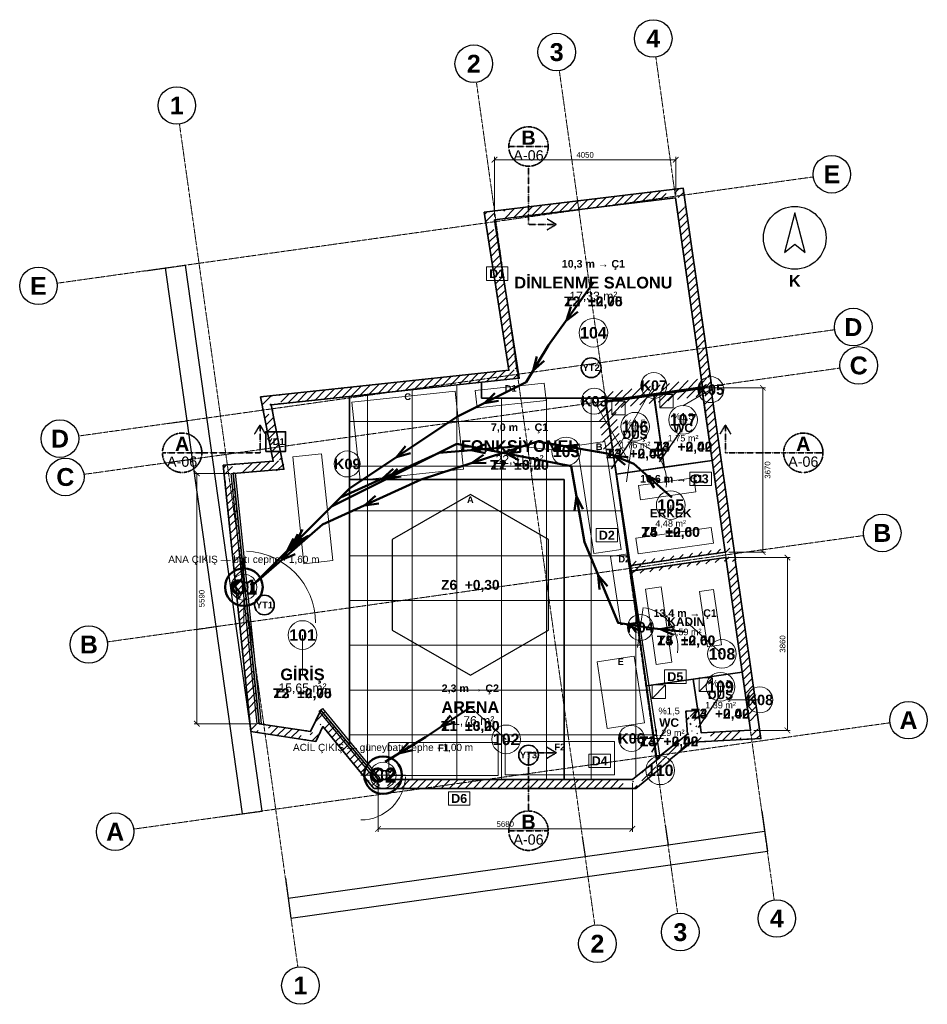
# Model space of a CAD drawing. Header units: millimetres. Extents: x -4770 to 15512, y -5017 to 16972.
import ezdxf
from ezdxf.enums import TextEntityAlignment as Align

# ---------------------------------------------------------------- set-up
doc = ezdxf.new("R2010")
doc.units = ezdxf.units.MM
doc.linetypes.add('DASHDOT', pattern=[3.556, 2.54, -0.508, 0, -0.508])
for name, color, linetype, lineweight in [('A-CEPHE', 5, 'Continuous', 25), ('A-DUVAR-MEVCUT', 8, 'Continuous', 35), ('A-DUVAR-YENI', 1, 'Continuous', 35), ('A-EKIPMAN', 9, 'Continuous', 18), ('A-KAPI', 8, 'Continuous', 18), ('A-KESIT-HAT', 1, 'DASHDOT', 35), ('A-MAHAL', 250, 'Continuous', 18), ('A-MOBILYA', 9, 'Continuous', 18), ('A-TAVAN-KAPAK', 150, 'Continuous', 18), ('A-TAVAN-SINIR', 150, 'Continuous', 25), ('A-TAVAN-YAZI', 150, 'Continuous', 13), ('A-YANGIN-EKIP', 1, 'Continuous', 35), ('A-YANGIN-KACIS', 3, 'Continuous', 50), ('A-YAZI', 7, 'Continuous', 13), ('A-ZEMIN-DERZ', 253, 'Continuous', 13), ('A-ZEMIN-SINIR', 30, 'Continuous', 25), ('A-ZEMIN-YAZI', 30, 'Continuous', 13), ('G-AKS-BALON', 8, 'Continuous', 25), ('G-AKS-HAT', 8, 'DASHDOT', 18), ('G-KUZEY', 7, 'Continuous', 25), ('G-OLCU', 7, 'Continuous', 13), ('G-OLCU-ZINCIR', 7, 'Continuous', 13)]:
    doc.layers.add(name, color=color, linetype=linetype, lineweight=lineweight)
doc.styles.add('GYM', font='arial.ttf')
doc.styles.add('GYM-B', font='arialbd.ttf')
doc.styles.add('OpenSansCondensed-Light', font='OpenSansCondensed-Light.ttf')
doc.dimstyles.new('EZDXF', dxfattribs={"dimtxt": 0.25, "dimasz": 0.175, "dimexe": 0.375, "dimexo": 0.125, "dimgap": 0.1, "dimtad": 1, "dimlfac": 100, "dimzin": 12, "dimdsep": 46, "dimtxsty": 'OpenSansCondensed-Light', "dimblk": 'ARCHTICK', "dimcen": 2.5, "dimazin": 3, "dimtfac": 0.5, "dimtmove": 2, "dimatfit": 3})
doc.dimstyles.new('GYM-50', dxfattribs={"dimscale": 50, "dimtxt": 2.5, "dimasz": 2.5, "dimexe": 1.25, "dimexo": 1.5, "dimgap": 0.9, "dimtad": 1, "dimdec": 0, "dimtxsty": 'GYM', "dimblk": 'ARCHTICK', "dimcen": 2.5, "dimclrd": 7, "dimclre": 7, "dimclrt": 7, "dimazin": 3, "dimtfac": 1, "dimtmove": 0, "dimatfit": 3, "dimlwd": 18, "dimlwe": 13})

# ---------------------------------------------------------------- blocks, each defined once
blk = doc.blocks.new('G_KUZEY')
blk.add_lwpolyline([(0, 560), (-230, -330), (0, -140), (230, -330)], close=True)
blk.add_circle((0, 0), 700)
at = {"style": 'GYM-B'}
blk.add_text('K', height=260, dxfattribs=at).set_placement((0, -960), align=Align.MIDDLE_CENTER)
blk = doc.blocks.new('_ARCHTICK')
at = {"color": 0, "linetype": 'BYBLOCK', "const_width": 0.15}
blk.add_lwpolyline([(-0.5, -0.5), (0.5, 0.5)], dxfattribs=at)

msp = doc.modelspace()

# ---------------------------------------------------------------- hatches: boundary and pattern name
at = {"layer": 'A-DUVAR-MEVCUT'}
h = msp.add_hatch(dxfattribs=at)
h.set_pattern_fill('ANSI31', scale=40)
h.paths.add_polyline_path([(11012, 4959), (11563, 1104), (11760.98784, 1132.29865), (11209.98784, 4987.29865)])
h.paths.add_polyline_path([(11353, 1092.99729), (11563, 1104), (11532.98444, 1314), (11735.01704, 1314), (11773, 1048.25716), (11773, 914.72839), (11377.37373, 894), (11353, 894)])
h.paths.add_polyline_path([(11563, 1104), (10456, 1046), (10466.46442, 846.27395), (11573.46442, 904.27395)])
h.paths.add_polyline_path([(10432.29032, 1256), (10456, 1046), (10666, 1057.00271), (10666, 856.72839), (10278.39157, 836.42009), (10275.47486, 862.25383), (10246, 838.72565), (10246, 1256)])
h.paths.add_polyline_path([(10456, 1046), (10400, 1542), (10201.26266, 1519.56191), (10257.26266, 1023.56191)])
h.paths.add_polyline_path([(10190, 1332), (10190, 1534.60563), (10400, 1542), (10423.70968, 1332)])
h.paths.add_polyline_path([(10400, 1542), (10116, 1532), (10123.03789, 1332.12387), (10407.03789, 1342.12387)])
h.paths.add_polyline_path([(10326, 1322), (10129.89105, 1322), (10116, 1532), (10326, 1539.39437)])
h.paths.add_polyline_path([(10116, 1532), (10150, 1018), (10349.56388, 1031.20072), (10315.56388, 1545.20072)])
h.paths.add_polyline_path([(9940, 850.36842), (10150, 1018), (10136.10895, 1228), (10360, 1228), (10360, 840.69587), (10278.39157, 836.42009), (10275.47486, 862.25383), (10207.50852, 808), (9940, 808)])
h.paths.add_polyline_path([(10150, 1018), (9527.47436, 521.07164), (9652.24609, 364.7642), (10274.77173, 861.69256)])
h.paths.add_polyline_path([(9317.47436, 322.81752), (9531, 498), (9527.47436, 521.07164), (9737.47436, 688.70322), (9737.47436, 408.70048), (9618.47696, 311.07164), (9317.47436, 311.07164)])
h.paths.add_polyline_path([(9527.47436, 521.07164), (9531, 498), (9728.70495, 528.21182), (9725.17931, 551.28346)])
h.paths.add_polyline_path([(9321, 325.71005), (9531, 498), (9527.47436, 521.07164), (9741, 691.51754), (9741, 411.59301), (9590.35551, 288), (9321, 288)])
h.paths.add_polyline_path([(9531, 498), (8924, 0), (9050.85552, -154.62108), (9657.85552, 343.37892)])
h.paths.add_polyline_path([(9134, -86.40699), (8995.54426, -200), (8714, -200), (8714, 0), (8924, 0), (9134, 172.28995)])
h.paths.add_polyline_path([(8924, 0), (3241, 0), (3241, -200), (8924, -200)])
h.paths.add_polyline_path([(3067.59807, 210), (3241, 0), (3451, 0), (3451, -200), (3146.77475, -200), (3031, -59.78993), (3031, 210)])
h.paths.add_polyline_path([(3241, 0), (1957, 1555), (1802.78013, 1427.65703), (3086.78013, -127.34297)])
h.paths.add_polyline_path([(1858.5625, 1345), (1957, 1555), (2130.40193, 1345)])
h.paths.add_polyline_path([(1957, 1555), (1732, 1075), (1913.09179, 990.11322), (2138.09179, 1470.11322)])
h.paths.add_polyline_path([(1522, 904.11387), (1522, 1106.32697), (1732, 1075), (1830.4375, 1285), (1942, 1285), (1942, 1051.78408), (1854.44496, 865), (1784.19936, 865)])
h.paths.add_polyline_path([(1732, 1075), (579, 1247), (549.49132, 1049.18888), (1702.49132, 877.18888)])
h.paths.add_polyline_path([(557.26033, 1457), (579, 1247), (789, 1215.67303), (789, 1037), (631.19936, 1037), (396.03926, 1072.08026), (369, 1333.27294), (369, 1457)])
h.paths.add_polyline_path([(579, 1247), (0, 6840), (-198.93685, 6819.40561), (380.06315, 1226.40561)])
h.paths.add_polyline_path([(210, 6856.82218), (0, 6840), (21.73967, 6630), (-179.32916, 6630), (-210, 6926.27294), (-210, 7023.81848), (116.83741, 7050), (210, 7050)])
h.paths.add_polyline_path([(0, 6840), (1136, 6931), (1120.03003, 7130.36138), (-15.96997, 7039.36138)])
h.paths.add_polyline_path([(1094.75781, 7141), (1136, 6931), (926, 6914.17782), (926, 7141)])
h.paths.add_polyline_path([(1136, 6931), (853, 8372), (656.74886, 8333.45796), (939.74886, 6892.45796)])
h.paths.add_polyline_path([(1063, 8394.4824), (853, 8372), (894.24219, 8162), (690.42172, 8162), (643, 8403.46539), (643, 8550.6605), (935.73101, 8582), (1063, 8582)])
h.paths.add_polyline_path([(853, 8372), (6392, 8965), (6370.70986, 9163.8636), (831.70986, 8570.8636)])
h.paths.add_polyline_path([(6359.19864, 9175), (6392, 8965), (6182, 8942.5176), (6182, 9175)])
h.paths.add_polyline_path([(6392, 8965), (5840, 12499), (5642.39599, 12468.13486), (6194.39599, 8934.13486)])
h.paths.add_polyline_path([(6050, 12524.49073), (5840, 12499), (5872.80136, 12289), (5670.37631, 12289), (5630, 12547.49617), (5630, 12674.9773), (5910.28884, 12709), (6050, 12709)])
h.paths.add_polyline_path([(5840, 12499), (9885, 12990), (9860.90001, 13188.54267), (5815.90001, 12697.54267)])
h.paths.add_polyline_path([(9915.16355, 12780), (9885, 12990), (9675, 12964.50927), (9675, 13165.9773), (9955.28884, 13200), (10056.88905, 13200), (10095, 12934.6698), (10095, 12780)])
h.paths.add_polyline_path([(9885, 12990), (10491, 8771), (10688.96826, 8799.43536), (10082.96826, 13018.43536)])
h.paths.add_polyline_path([(10500.33896, 8561), (10473, 8753), (10281, 8725.32836), (10281, 8741.19293), (10491, 8771), (10460.83645, 8981), (10662.88905, 8981), (10701, 8715.6698), (10701, 8598.80247), (10697.05334, 8598.24229), (10701, 8570.52514), (10701, 8561)])
h.paths.add_polyline_path([(10491, 8771), (8314, 8462), (8342.10598, 8263.98471), (10519.10598, 8572.98471)])
h.paths.add_polyline_path([(8524, 8472.10401), (8329, 8444), (8356.21177, 8252), (8346.09066, 8252), (8314, 8462), (8524, 8491.80707)])
h.paths.add_polyline_path([(8314, 8462), (8485.61987, 7338.92633), (8683.32482, 7369.13815), (8511.70495, 8492.21182)])
h.paths.add_polyline_path([(8455.85699, 7548.92633), (8485.61987, 7338.92633), (8453.52921, 7548.92633)])
h.paths.add_polyline_path([(8485.61987, 7338.92633), (8329, 8444), (8130.97892, 8415.93487), (8287.59879, 7310.8612)])
h.paths.add_polyline_path([(8539, 8474.26586), (8329, 8444), (8358.76288, 8234), (8348.84129, 8234), (8314, 8462), (8539, 8493.93615)])
h.paths.add_polyline_path([(8329, 8444), (10473, 8753), (10444.47015, 8950.95466), (8300.47015, 8641.95466)])
h.paths.add_polyline_path([(10502.90199, 8543), (10473, 8753), (10263, 8722.73414), (10263, 8738.63803), (10491, 8771), (10463.4219, 8963), (10665.4745, 8963), (10683, 8840.98663), (10683, 8543)])
h.paths.add_polyline_path([(10473, 8753), (10996, 5080), (11194.00282, 5108.1937), (10671.00282, 8781.1937)])
h.paths.add_polyline_path([(11024.72088, 4870), (11012, 4959), (10786, 4926.84981), (10786, 5050.16768), (10996, 5080), (10966.09801, 5290), (11168.11534, 5290), (11206, 5023.93814), (11206, 4870)])
h.paths.add_polyline_path([(10996, 5080), (8876.81642, 4778.95156), (8904.94574, 4580.93959), (11024.12932, 4881.98803)])
h.paths.add_polyline_path([(9086.81642, 4685.12827), (8895.31677, 4657.88601), (8876.81642, 4778.95156), (9086.81642, 4808.78389)])
h.paths.add_polyline_path([(8876.81642, 4778.95156), (8895.31677, 4657.88601), (9093.02171, 4688.09783), (9074.52136, 4809.16338)])
h.paths.add_polyline_path([(9105.31677, 4687.76008), (8895.31677, 4657.88601), (8876.81642, 4778.95156), (9105.31677, 4811.41202)])
h.paths.add_polyline_path([(8895.31677, 4657.88601), (11012, 4959), (10983.8321, 5157.00649), (8867.14886, 4855.8925)])
h.paths.add_polyline_path([(11042.01556, 4749), (11012, 4959), (10802, 4929.12593), (10802, 5052.44061), (10996, 5080), (10983.32725, 5169), (11185.34458, 5169), (11222, 4911.57103), (11222, 4910.09728), (11221.04179, 4909.96115), (11222, 4903.25716), (11222, 4749)])

# ---------------------------------------------------------------- linework, layer by layer
at = {"layer": 'A-CEPHE'}
for points in [[(-44.75972, 6835.35588), (44.75972, 6844.64412), (624.75972, 1254.64412), (535.24028, 1245.35588)], [(3274.7883, 28.54425), (3205.2117, -28.54425), (1925.2117, 1531.45575), (1994.7883, 1588.54425)]]:
    msp.add_lwpolyline(points, close=True, dxfattribs=at)
at = {"layer": 'A-DUVAR-MEVCUT'}
for points in [[(11221.04179, 4909.96115), (11791.94357, 915.72091), (10278.39157, 836.42009), (10275.47486, 862.25383), (9742.65371, 436.93168), (9745.91018, 415.62146), (8995.54426, -200), (3146.77475, -200), (2003.97522, 1183.99787), (1849.85398, 855.2059), (396.03926, 1072.08026), (-220.01508, 7023.01622), (896.54259, 7112.45878), (614.68743, 8547.62938), (6162.00312, 9141.51965), (5610.45834, 12672.60525), (10055.14799, 13212.12135), (10717.45096, 8601.13749), (10697.05334, 8598.24229), (11222.20569, 4910.1265)], [(11012, 4959), (11563, 1104), (10456, 1046), (10400, 1542), (10116, 1532), (10150, 1018), (9527.47436, 521.07164), (9531, 498), (8924, 0), (3241, 0), (1957, 1555), (1732, 1075), (579, 1247), (0, 6840), (1136, 6931), (853, 8372), (6392, 8965), (5840, 12499), (9885, 12990), (10491, 8771), (8314, 8462), (8485.61987, 7338.92633), (8329, 8444), (10473, 8753), (10996, 5080), (8876.81642, 4778.95156), (8895.31677, 4657.88601)]]:
    msp.add_lwpolyline(points, close=True, dxfattribs=at)
at = {"layer": 'A-DUVAR-YENI'}
for points in [[(10473, 8753), (8329, 8444), (8849, 4775), (10996, 5080)], [(9403.29452, 8580.48246), (9631.66352, 6976.65965), (8558.61802, 6823.86825), (8331.29042, 8427.83935)], [(10475.81937, 8733.19972), (10704.18837, 7129.37691), (9632.65354, 6976.80062), (9404.28454, 8580.62343)], [(11012, 4959), (8868, 4654), (9466, 472), (10150, 1018), (10116, 1532), (10400, 1542), (10456, 1046), (11563, 1104)], [(10280.14346, 2245.09933), (10380.77907, 1541.32321), (10116, 1532), (10150, 1018), (9496.83309, 496.61238), (9463.16892, 491.79861), (9233.85158, 2095.4861)], [(11377.47369, 2402.01073), (11563, 1104), (10456, 1046), (10400, 1542), (10381.78418, 1541.3586), (10281.13339, 2245.24089)]]:
    msp.add_lwpolyline(points, close=True, dxfattribs=at)
at = {"layer": 'A-EKIPMAN'}
for points in [[(6991.3334, 8468.45876), (6949.89041, 8856.25055), (5408.6666, 8691.54124), (5450.10959, 8303.74945)], [(4960.45095, 8673.31202), (2653.58692, 8426.77938), (2839.54905, 6686.68798), (5146.41308, 6933.22062)], [(8301.8949, 7552.8534), (7689.02869, 7459.07169), (8058.1051, 5047.1466), (8670.97131, 5140.92831)], [(5300, 6369.88661), (3550.72689, 5359.9433), (3550.72689, 3340.0567), (5300, 2330.11339), (7049.27311, 3340.0567), (7049.27311, 5359.9433)], [(8815.52917, 5045.57862), (8430.01656, 4986.5869), (8664.47083, 3454.42138), (9049.98344, 3513.4131)], [(9188.61305, 1272.15913), (8961.72182, 2754.89996), (8131.38695, 2627.84087), (8358.27818, 1145.10004)], [(5925, 90), (5925, 830), (3475, 830), (3475, 90)], [(8525, 110), (8525, 850), (6075, 850), (6075, 110)]]:
    msp.add_lwpolyline(points, close=True, dxfattribs=at)
at = {"layer": 'A-KAPI'}
for p, q in [((8787.3721, 6654.37937), (8912.6279, 7545.62063)), ((240, 3500), (240, 5100)), ((9037.3721, 2954.37937), (9162.6279, 3845.62063)), ((2850, 100), (3850, 100))]:
    msp.add_line(p, q, dxfattribs=at)
for centre, radius, start, end in [((8787.3721, 6654.37937), 900, -8, 80), ((240, 3500), 1600, 0, 88), ((9037.3721, 2954.37937), 900, -8, 80), ((2850, 100), 1000, -90, -2)]:
    msp.add_arc(centre, radius, start, end, dxfattribs=at)
at = {"layer": 'A-KESIT-HAT'}
for p, q in [((6160, 14140), (7040, 14140)), ((6600, 13700), (6600, 12400)), ((6600, 12400), (7220, 12400)), ((7220, 12400), (7020, 12520)), ((7220, 12400), (7020, 12280)), ((600, 7920), (480, 7720)), ((600, 7300), (600, 7920)), ((600, 7920), (720, 7720)), ((11000, 7920), (10880, 7720)), ((11000, 7300), (11000, 7920)), ((11000, 7920), (11120, 7720)), ((-1580, 7300), (-700, 7300)), ((-700, 7300), (600, 7300)), ((12300, 7300), (11000, 7300)), ((12300, 7300), (13180, 7300)), ((7220, 600), (7020, 720)), ((6600, -700), (6600, 600)), ((6600, 600), (7220, 600)), ((7220, 600), (7020, 480)), ((6160, -1140), (7040, -1140))]:
    msp.add_line(p, q, dxfattribs=at)
for centre in [(6600, 14140), (-1140, 7300), (12740, 7300), (6600, -1140)]:
    msp.add_circle(centre, 440, dxfattribs=at)
at = {"layer": 'A-MAHAL'}
for p, q in [((8620, 7450), (9400, 8800.99963)), ((10050, 8350), (10673.53829, 8710)), ((8850, 7100), (8070, 8450.99963)), ((10054.23645, 7855.00017), (10054.23645, 8035.00017)), ((8981.23664, 7702.2495), (8981.23664, 7882.2495)), ((6400, 7450), (7439.23048, 7330)), ((2550, 7050), (2550, 7050)), ((9777.09054, 5951.43909), (9777.09054, 6131.43909)), ((240, 4300), (240, 4300)), ((10122.70129, 3528.50033), (10922.70129, 2808.50033)), ((9100, 3400), (9100, 3400)), ((1550, 2350), (1550, 3230)), ((10890.77574, 1893.62044), (10890.77574, 2073.62044)), ((11050, 1780), (11770, 1780)), ((5300, 1620), (6100, 900)), ((9620, 920), (8900, 920)), ((3350, 100), (3350, 100))]:
    msp.add_line(p, q, dxfattribs=at)
for points in [[(5660, 11150), (6140, 11150), (6140, 11450), (5660, 11450)], [(10207.46134, 6570), (10687.46134, 6570), (10687.46134, 6870), (10207.46134, 6870)], [(8110, 5310), (8590, 5310), (8590, 5610), (8110, 5610)], [(9640, 2150), (10120, 2150), (10120, 2450), (9640, 2450)], [(7950, 270), (8430, 270), (8430, 570), (7950, 570)], [(4810, -570), (5290, -570), (5290, -270), (4810, -270)]]:
    msp.add_lwpolyline(points, close=True, dxfattribs=at)
for centre, radius in [((8050, 9980), 320), ((9400, 8800.99963), 290), ((10673.53829, 8710), 290), ((8070, 8450.99963), 290), ((8981.23664, 7882.2495), 320), ((10054.23645, 8035.00017), 320), ((7439.23048, 7330), 320), ((2550, 7050), 290), ((9777.09054, 6131.43909), 320), ((240, 4300), 290), ((1550, 3230), 320), ((9100, 3400), 290), ((10922.70129, 2808.50033), 320), ((10890.77574, 2073.62044), 320), ((11770, 1780), 290), ((6100, 900), 320), ((8900, 920), 290), ((9542.088, 208.58984), 320), ((3350, 100), 290)]:
    msp.add_circle(centre, radius, dxfattribs=at)
at = {"layer": 'A-MOBILYA'}
for points in [[(1977.78546, 7277.39803), (1331.34623, 7209.45452), (1582.21454, 4822.60197), (2228.65377, 4890.54548)], [(9058.45138, 6566.50755), (9103.4583, 6249.68839), (10341.03313, 6425.49665), (10296.02621, 6742.31581)], [(8998.13474, 5391.34292), (9047.36105, 5044.82197), (10730.46282, 5283.9212), (10681.23651, 5630.44215)], [(9561.81032, 4306.5688), (9215.33462, 4257.02493), (9455.97628, 2574.143), (9802.45197, 2623.68687)], [(10737.02973, 4247.3292), (10420.25195, 4202.03195), (10597.19435, 2964.61876), (10913.97212, 3009.91602)]]:
    msp.add_lwpolyline(points, close=True, dxfattribs=at)
at = {"layer": 'A-TAVAN-KAPAK'}
for p, q in [((9534.28454, 8303.19972), (9834.28454, 8603.19972)), ((8461.29042, 8150.48246), (8761.29042, 8450.48246)), ((10411.13339, 1972.01073), (10711.13339, 2272.01073)), ((9363.85158, 1815.09933), (9663.85158, 2115.09933))]:
    msp.add_line(p, q, dxfattribs=at)
for points in [[(9534.28454, 8303.19972), (9834.28454, 8303.19972), (9834.28454, 8603.19972), (9534.28454, 8603.19972)], [(8461.29042, 8150.48246), (8761.29042, 8150.48246), (8761.29042, 8450.48246), (8461.29042, 8450.48246)], [(10411.13339, 1972.01073), (10711.13339, 1972.01073), (10711.13339, 2272.01073), (10411.13339, 2272.01073)], [(9363.85158, 1815.09933), (9663.85158, 1815.09933), (9663.85158, 2115.09933), (9363.85158, 2115.09933)]]:
    msp.add_lwpolyline(points, close=True, dxfattribs=at)
at = {"layer": 'A-TAVAN-SINIR'}
for points in [[(5550, 8520), (5550, 8874.85629), (6392, 8965), (5840, 12499), (9885, 12990), (10491, 8771), (8722.62783, 8520)], [(8924, 0), (7400, 0), (7400, 6700), (2600, 6700), (2600, 8559.03214), (5550, 8874.85629), (5550, 8520), (8722.62783, 8520), (8314, 8462), (9531, 498)], [(9403.29452, 8580.48246), (9631.66352, 6976.65965), (8558.61802, 6823.86825), (8331.29042, 8427.83935)], [(10475.81937, 8733.19972), (10704.18837, 7129.37691), (9632.65354, 6976.80062), (9404.28454, 8580.62343)], [(1957, 1555), (1732, 1075), (579, 1247), (0, 6840), (1136, 6931), (853, 8372), (2600, 8559.03214), (2600, 776.28894)], [(10996, 5080), (8849, 4775), (8558.75834, 6822.87818), (8558.75899, 6822.87824), (10704.32934, 7128.3869)], [(7400, 6700), (7400, 0), (3241, 0), (2600, 776.28894), (2600, 6700)], [(8868, 4654), (11012, 4959), (11377.3322, 2403.00067), (11377.33214, 2403.00066), (9233.71003, 2096.47603)], [(10280.14346, 2245.09933), (10380.77907, 1541.32321), (10116, 1532), (10150, 1018), (9496.83309, 496.61238), (9463.16892, 491.79861), (9233.85158, 2095.4861)], [(11377.47369, 2402.01073), (11563, 1104), (10456, 1046), (10400, 1542), (10381.78418, 1541.3586), (10281.13339, 2245.24089)]]:
    msp.add_lwpolyline(points, close=True, dxfattribs=at)
at = {"layer": 'A-YANGIN-EKIP'}
msp.add_lwpolyline([(730, 7330), (1170, 7330), (1170, 7770), (730, 7770)], close=True, dxfattribs=at)
for centre in [(8000, 9200), (700, 3900), (6600, 550)]:
    msp.add_circle(centre, 220, dxfattribs=at)
at = {"layer": 'A-YANGIN-KACIS'}
for p, q in [((7445.37713, 10253.52798), (7546.58535, 10559.96356)), ((7445.37713, 10253.52798), (7702.42433, 10448.65)), ((6706.29066, 9136.31669), (6784.97729, 9449.29318)), ((6706.29066, 9136.31669), (6948.48873, 9349.59109)), ((5614.21111, 8409.08688), (5846.45844, 8633.15618)), ((5614.21111, 8409.08688), (5932.54599, 8462.08476)), ((5320.62176, 7360.05181), (5619.78814, 7481.0698)), ((7422.50942, 7444.95154), (7742.32943, 7488.09128)), ((3650.23095, 7200.15396), (3853.53907, 7450.77655)), ((3650.23095, 7200.15396), (3959.7703, 7291.4297)), ((5320.62176, 7360.05181), (5635.69227, 7290.22024)), ((6098.36353, 7284.6346), (6419.21247, 7319.30197)), ((6098.36353, 7284.6346), (6382.36297, 7131.36951)), ((7422.50942, 7444.95154), (7710.46248, 7299.25009)), ((5328.91084, 7069.06701), (5592.08235, 7255.84663)), ((5328.91084, 7069.06701), (5651.59229, 7073.81624)), ((8508.93562, 7234.4451), (8756.31596, 7027.20408)), ((8508.93562, 7234.4451), (8830.20211, 7203.88836)), ((3336.13403, 6725.51547), (3577.06956, 6940.21513)), ((3439.00311, 6719.50155), (3671.82716, 6942.97153)), ((3336.13403, 6725.51547), (3656.31741, 6765.86986)), ((3439.00311, 6719.50155), (3757.47352, 6771.67881)), ((9240.02919, 6794.09189), (9407.76251, 6518.39024)), ((9240.02919, 6794.09189), (9534.47039, 6661.9925)), ((2936.13403, 6125.51547), (3177.06956, 6340.21513)), ((2936.13403, 6125.51547), (3256.31741, 6165.86986)), ((7668.71864, 6327.26104), (7627.97784, 6007.1266)), ((7668.71864, 6327.26104), (7816.57481, 6040.40842)), ((1397.72078, 5297.72078), (1547.92966, 5583.34845)), ((1197.72078, 5097.72078), (1347.92966, 5383.34845)), ((1297.72078, 5197.72078), (1447.92966, 5483.34845)), ((1297.72078, 5197.72078), (1583.34845, 5347.92966)), ((1397.72078, 5297.72078), (1683.34845, 5447.92966)), ((1089.26531, 4906.77947), (1258.77003, 5181.3956)), ((1197.72078, 5097.72078), (1483.34845, 5247.92966)), ((1089.26531, 4906.77947), (1384.55082, 5036.98062)), ((8155.76923, 4566.15385), (8185.91141, 4244.8482)), ((8155.76923, 4566.15385), (8362.69088, 4318.50631)), ((8797.26069, 3468.43829), (9116.70155, 3514.30122)), ((8797.26069, 3468.43829), (9086.44462, 3325.19539)), ((9546.01534, 3359.0917), (9862.61623, 3421.61968)), ((9546.01534, 3359.0917), (9842.30361, 3231.18887)), ((4650.4614, 1184.80914), (4853.19151, 1435.89951)), ((4650.4614, 1184.80914), (4959.78963, 1276.79785)), ((3696.40927, 581.139), (3909.44448, 823.54748)), ((3696.40927, 581.139), (4009.30794, 660.13455))]:
    msp.add_line(p, q, dxfattribs=at)
for points in [[(8050, 11100), (7050, 9700), (6550, 8880), (5000, 8100), (2600, 6500), (450, 4350)], [(9800, 6300), (8950, 7050), (8400, 7280), (6800, 7550), (4200, 6700), (2000, 5700), (450, 4350)], [(10100, 3300), (9350, 3380), (8600, 3500), (7850, 5300), (7550, 7000), (5000, 7500), (2200, 6100), (450, 4350)], [(6400, 7450), (4600, 7300), (2400, 6300), (450, 4350)], [(5300, 1620), (4300, 950), (3400, 400)]]:
    msp.add_lwpolyline(points, dxfattribs=at)
for centre in [(240, 4300), (3350, 100)]:
    msp.add_circle(centre, 420, dxfattribs=at)
at = {"layer": 'A-ZEMIN-DERZ'}
for p, q in [((5000, 6700), (5000, 8815.97382)), ((3000, 6700), (3000, 8601.85575)), ((4000, 6700), (4000, 8708.91479)), ((6000, 6700), (6000, 8520)), ((7000, 6700), (7000, 8520)), ((8000, 0), (8000, 8520)), ((2600, 8000), (8384.59945, 8000)), ((2600, 7000), (8537.4121, 7000)), ((3000, 291.86526), (3000, 6700)), ((4000, 0), (4000, 6700)), ((5000, 0), (5000, 6700)), ((6000, 0), (6000, 6700)), ((7000, 0), (7000, 6700)), ((2600, 6000), (7400, 6000)), ((7400, 6000), (8690.22476, 6000)), ((2600, 5000), (7400, 5000)), ((7400, 5000), (8843.03742, 5000)), ((2600, 4000), (7400, 4000)), ((7400, 4000), (8995.85008, 4000)), ((9000, 62.35255), (9000, 3972.84306)), ((2600, 3000), (7400, 3000)), ((7400, 3000), (9148.66273, 3000)), ((2600, 2000), (7400, 2000)), ((7400, 2000), (9301.47539, 2000)), ((2600, 1000), (7400, 1000)), ((7400, 1000), (9454.28805, 1000)), ((3241, 0), (7400, 0)), ((7400, 0), (8924, 0))]:
    msp.add_line(p, q, dxfattribs=at)
at = {"layer": 'A-ZEMIN-SINIR'}
for p, q in [((8451.29042, 6943.86825), (8981.23664, 7702.2495)), ((9524.28454, 7096.80062), (10054.23645, 7855.00017)), ((10401.13339, 1166), (10890.77574, 1893.62044)), ((9353.85158, 611.79861), (9742.088, 1275))]:
    msp.add_line(p, q, dxfattribs=at)
for points in [[(5550, 8520), (5550, 8874.85629), (6392, 8965), (5840, 12499), (9885, 12990), (10491, 8771), (8722.62783, 8520)], [(8924, 0), (7400, 0), (7400, 6700), (2600, 6700), (2600, 8559.03214), (5550, 8874.85629), (5550, 8520), (8722.62783, 8520), (8314, 8462), (9531, 498)], [(9403.29452, 8580.48246), (9631.66352, 6976.65965), (8558.61802, 6823.86825), (8331.29042, 8427.83935)], [(10475.81937, 8733.19972), (10704.18837, 7129.37691), (9632.65354, 6976.80062), (9404.28454, 8580.62343)], [(1957, 1555), (1732, 1075), (579, 1247), (0, 6840), (1136, 6931), (853, 8372), (2600, 8559.03214), (2600, 776.28894)], [(10996, 5080), (8849, 4775), (8558.75834, 6822.87818), (8558.75899, 6822.87824), (10704.32934, 7128.3869)], [(7400, 6700), (7400, 0), (3241, 0), (2600, 776.28894), (2600, 6700)], [(5300, 6369.88661), (3550.72689, 5359.9433), (3550.72689, 3340.0567), (5300, 2330.11339), (7049.27311, 3340.0567), (7049.27311, 5359.9433)], [(8868, 4654), (11012, 4959), (11377.3322, 2403.00067), (11377.33214, 2403.00066), (9233.71003, 2096.47603)], [(10280.14346, 2245.09933), (10380.77907, 1541.32321), (10116, 1532), (10150, 1018), (9496.83309, 496.61238), (9463.16892, 491.79861), (9233.85158, 2095.4861)], [(11377.47369, 2402.01073), (11563, 1104), (10456, 1046), (10400, 1542), (10381.78418, 1541.3586), (10281.13339, 2245.24089)]]:
    msp.add_lwpolyline(points, close=True, dxfattribs=at)
at = {"layer": 'G-AKS-BALON'}
for centre in [(9386.42289, 16552.01029), (7229.60505, 16248.88931), (5377.23919, 15988.55627), (-1258.20667, 15056.00517), (13378.20927, 13519.68238), (-4350.23863, 11028.11152), (13857.833, 10106.98224), (13978.16993, 9250.74044), (-3870.61491, 7615.41138), (-3750.27797, 6759.16958), (14503.93786, 5509.70723), (-3224.51004, 3018.13636), (15091.55678, 1328.58142), (-2636.89113, -1162.98945), (12148.53164, -3101.41469), (9991.7138, -3404.53567), (8139.34795, -3664.86871), (1503.90208, -4597.41981)]:
    msp.add_circle(centre, 420, dxfattribs=at)
at = {"layer": 'G-AKS-HAT'}
for p, q in [((12090.07894, -2685.5021), (9444.87559, 16136.0977)), ((9933.2611, -2988.62308), (7288.05775, 15832.97672)), ((8080.89524, -3248.95612), (5435.6919, 15572.64368)), ((1445.44938, -4181.50722), (-1199.75397, 14640.09258)), ((-3934.32604, 11086.56422), (12962.29668, 13461.22968)), ((-3454.70232, 7673.86408), (13441.92041, 10048.52954)), ((-3334.36538, 6817.62228), (13562.25734, 9192.28774)), ((-2808.59745, 3076.58907), (14088.02527, 5451.25453)), ((-2220.97854, -1104.53675), (14675.64419, 1270.12871))]:
    msp.add_line(p, q, dxfattribs=at)

# ---------------------------------------------------------------- block references
at = {"layer": 'G-KUZEY'}
msp.add_blockref('G_KUZEY', (12550, 12100), dxfattribs=at)

# ---------------------------------------------------------------- texts
at = {"layer": 'A-EKIPMAN', "style": 'GYM-B'}
for s, p in [('D1', (6200, 8736.25055)), ('C', (3900, 8553.31202)), ('B', (8180, 7432.8534)), ('A', (5300, 6249.88661)), ('D2', (8740, 4925.57862)), ('E', (8660, 2634.89996)), ('F1', (4700, 710)), ('F2', (7300, 730))]:
    msp.add_text(s, height=150, dxfattribs=at).set_placement(p, align=Align.MIDDLE_CENTER)
at = {"layer": 'A-KESIT-HAT'}
for s, height, style, p in [('B', 316.8, 'GYM-B', (6600, 14338)), ('A-06', 228.8, 'GYM', (6600, 13942)), ('A', 316.8, 'GYM-B', (-1140, 7498)), ('A', 316.8, 'GYM-B', (12740, 7498)), ('A-06', 228.8, 'GYM', (-1140, 7102)), ('A-06', 228.8, 'GYM', (12740, 7102)), ('B', 316.8, 'GYM-B', (6600, -942)), ('A-06', 228.8, 'GYM', (6600, -1338))]:
    msp.add_text(s, height=height, dxfattribs=dict(at, style=style)).set_placement(p, align=Align.MIDDLE_CENTER)
at = {"layer": 'A-MAHAL', "style": 'GYM-B'}
for s, height, p in [('D1', 200, (5900, 11300)), ('104', 256, (8050, 9980)), ('K07', 232, (9400, 8800.99963)), ('K05', 232, (10673.53829, 8710)), ('K03', 232, (8070, 8450.99963)), ('107', 256, (10054.23645, 8035.00017)), ('106', 256, (8981.23664, 7882.2495)), ('103', 256, (7439.23048, 7330)), ('K09', 232, (2550, 7050)), ('D3', 200, (10447.46134, 6720)), ('105', 256, (9777.09054, 6131.43909)), ('D2', 200, (8350, 5460)), ('K01', 232, (240, 4300)), ('K04', 232, (9100, 3400)), ('101', 256, (1550, 3230)), ('108', 256, (10922.70129, 2808.50033)), ('D5', 200, (9880, 2300)), ('109', 256, (10890.77574, 2073.62044)), ('K08', 232, (11770, 1780)), ('102', 256, (6100, 900)), ('K06', 232, (8900, 920)), ('D4', 200, (8190, 420)), ('K02', 232, (3350, 100)), ('110', 256, (9542.088, 208.58984)), ('D6', 200, (5050, -420))]:
    msp.add_text(s, height=height, dxfattribs=at).set_placement(p, align=Align.MIDDLE_CENTER)
at = {"layer": 'A-TAVAN-YAZI', "style": 'GYM-B'}
for s, p in [('T2  +2,75', (8050, 10680)), ('T3  +2,40', (10054.23645, 7435.00017)), ('T3  +2,40', (8981.23664, 7282.2495)), ('T1  +3,20', (6400, 7030)), ('T4  +2,60', (9777.09054, 5531.43909)), ('T4  +2,60', (10122.70129, 3108.50033)), ('T2  +2,75', (1550, 1930)), ('T3  +2,40', (10890.77574, 1473.62044)), ('T1  +3,20', (5300, 1200)), ('T3  +2,40', (9742.088, 855))]:
    msp.add_text(s, height=220, dxfattribs=at).set_placement(p, align=Align.MIDDLE_CENTER)
at = {"layer": 'A-YANGIN-EKIP', "style": 'GYM-B'}
for s, p in [('YT2', (8000, 9200)), ('YD1', (950, 7550)), ('YT1', (700, 3900)), ('YT3', (6600, 550))]:
    msp.add_text(s, height=150, dxfattribs=at).set_placement(p, align=Align.MIDDLE_CENTER)
at = {"layer": 'A-YANGIN-KACIS'}
for s, height, style, p in [('10,3 m → Ç1', 170, 'GYM-B', (8050, 11520)), ('7,0 m → Ç1', 170, 'GYM-B', (6400, 7870)), ('10,6 m → Ç1', 170, 'GYM-B', (9800, 6720)), ('ANA ÇIKIŞ — batı cephe · 1,60 m', 160, 'GYM', (240, 4920)), ('Ç1', 336, 'GYM-B', (240, 4300)), ('13,4 m → Ç1', 170, 'GYM-B', (10100, 3720)), ('2,3 m → Ç2', 170, 'GYM-B', (5300, 2040)), ('ACİL ÇIKIŞ — güneybatı cephe · 1,00 m', 160, 'GYM', (3350, 720)), ('Ç2', 336, 'GYM-B', (3350, 100))]:
    msp.add_text(s, height=height, dxfattribs=dict(at, style=style)).set_placement(p, align=Align.MIDDLE_CENTER)
at = {"layer": 'A-YAZI'}
for s, height, style, p in [('DİNLENME SALONU', 260, 'GYM-B', (8050, 11100)), ('17,33 m²', 195, 'GYM', (8050, 10800)), ('WC', 190, 'GYM-B', (10054.23645, 7855.00017)), ('DUŞ', 190, 'GYM-B', (8981.23664, 7702.2495)), ('1,75 m²', 145, 'GYM', (10054.23645, 7625.00017)), ('FONKSİYONEL', 260, 'GYM-B', (6400, 7450)), ('1,76 m²', 145, 'GYM', (8981.23664, 7472.2495)), ('22,31 m²', 195, 'GYM', (6400, 7150)), ('ERKEK', 190, 'GYM-B', (9777.09054, 5951.43909)), ('4,48 m²', 145, 'GYM', (9777.09054, 5721.43909)), ('KADIN', 190, 'GYM-B', (10122.70129, 3528.50033)), ('5,59 m²', 145, 'GYM', (10122.70129, 3298.50033)), ('GİRİŞ', 260, 'GYM-B', (1550, 2350)), ('15,65 m²', 195, 'GYM', (1550, 2050)), ('DUŞ', 190, 'GYM-B', (10890.77574, 1893.62044)), ('1,39 m²', 145, 'GYM', (10890.77574, 1663.62044)), ('ARENA', 260, 'GYM-B', (5300, 1620)), ('31,76 m²', 195, 'GYM', (5300, 1320)), ('WC', 190, 'GYM-B', (9742.088, 1275)), ('1,29 m²', 145, 'GYM', (9742.088, 1045))]:
    msp.add_text(s, height=height, dxfattribs=dict(at, style=style)).set_placement(p, align=Align.MIDDLE_CENTER)
at = {"layer": 'A-ZEMIN-YAZI'}
for s, height, style, p in [('Z3  ±0,00', 220, 'GYM-B', (8050, 10680)), ('%1,5', 150, 'GYM', (10054.23645, 8115.00017)), ('%1,5', 150, 'GYM', (8981.23664, 7962.2495)), ('Z4  −0,02', 220, 'GYM-B', (10054.23645, 7435.00017)), ('Z4  −0,02', 220, 'GYM-B', (8981.23664, 7282.2495)), ('Z2  ±0,00', 220, 'GYM-B', (6400, 7030)), ('Z5  ±0,00', 220, 'GYM-B', (9777.09054, 5531.43909)), ('Z6  +0,30', 220, 'GYM-B', (5300, 4350)), ('Z5  ±0,00', 220, 'GYM-B', (10122.70129, 3108.50033)), ('%1,5', 150, 'GYM', (10890.77574, 2153.62044)), ('Z3  ±0,00', 220, 'GYM-B', (1550, 1930)), ('%1,5', 150, 'GYM', (9742.088, 1535)), ('Z4  −0,02', 220, 'GYM-B', (10890.77574, 1473.62044)), ('Z1  ±0,00', 220, 'GYM-B', (5300, 1200)), ('Z4  −0,02', 220, 'GYM-B', (9742.088, 855))]:
    msp.add_text(s, height=height, dxfattribs=dict(at, style=style)).set_placement(p, align=Align.MIDDLE_CENTER)
at = {"layer": 'G-AKS-BALON', "style": 'GYM-B'}
for s, p in [('4', (9386.42289, 16552.01029)), ('3', (7229.60505, 16248.88931)), ('2', (5377.23919, 15988.55627)), ('1', (-1258.20667, 15056.00517)), ('E', (13378.20927, 13519.68238)), ('E', (-4350.23863, 11028.11152)), ('D', (13857.833, 10106.98224)), ('C', (13978.16993, 9250.74044)), ('D', (-3870.61491, 7615.41138)), ('C', (-3750.27797, 6759.16958)), ('B', (14503.93786, 5509.70723)), ('B', (-3224.51004, 3018.13636)), ('A', (15091.55678, 1328.58142)), ('A', (-2636.89113, -1162.98945)), ('4', (12148.53164, -3101.41469)), ('3', (9991.7138, -3404.53567)), ('2', (8139.34795, -3664.86871)), ('1', (1503.90208, -4597.41981))]:
    msp.add_text(s, height=399, dxfattribs=at).set_placement(p, align=Align.MIDDLE_CENTER)

# ---------------------------------------------------------------- dimensions: what is measured, and where the dimension line sits
at = {"layer": 'G-OLCU'}
for base, p1, p2 in [((5840, 13845), (5840, 12500), (9890, 12990)), ((3240, -1100), (3240, 0), (8920, 0))]:
    msp.add_linear_dim(base=base, p1=p1, p2=p2, dimstyle='GYM-50', dxfattribs=at).render()
for base, p1, p2 in [((11835, 8750), (10470, 8750), (11000, 5080)), ((-810, 6840), (0, 6840), (580, 1250)), ((12385, 1100), (11560, 1100), (11010, 4960))]:
    msp.add_linear_dim(base=base, p1=p1, p2=p2, angle=90, dimstyle='GYM-50', dxfattribs=at).render()
at = {"layer": 'G-OLCU-ZINCIR'}
for base, p1, p2, angle in [((650.79886, -700.93475), (-240.4424, -826.19055), (-1953.78991, 11364.91042), 98), ((-1028.54555, 8014.83818), (-1474.16618, 7952.21028), (-1953.78991, 11364.91042), 98), ((-908.20861, 7158.59638), (-1353.82924, 7095.96848), (-1474.16618, 7952.21028), 98), ((-382.44068, 3417.56316), (-828.06131, 3354.93527), (-1353.82924, 7095.96848), 98), ((205.17823, -763.56265), (-240.4424, -826.19055), (-828.06131, 3354.93527), 98), ((1292.35897, -3092.21235), (1167.10318, -2200.97108), (11811.73274, -704.96596), 8), ((9717.54279, -1453.70757), (9654.91489, -1008.08694), (11811.73274, -704.96596), 8), ((7865.17694, -1714.04061), (7802.54904, -1268.41998), (9654.91489, -1008.08694), 8), ((1229.73107, -2646.59171), (1167.10318, -2200.97108), (7802.54904, -1268.41998), 8)]:
    msp.add_linear_dim(base=base, p1=p1, p2=p2, angle=angle, dimstyle='EZDXF', dxfattribs=at).render()

doc.saveas('drawing.dxf')
